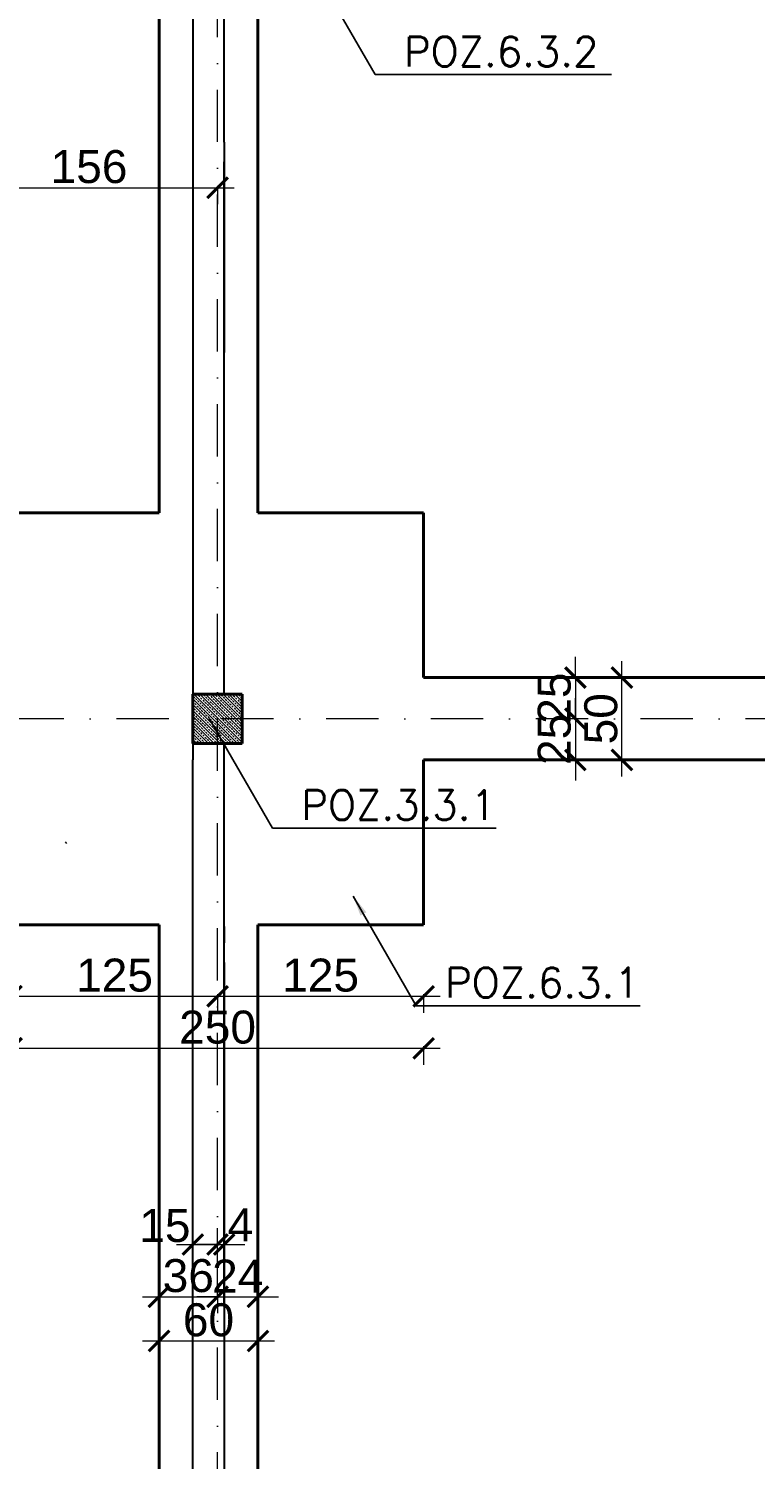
# Model space of a CAD drawing. Extents: x -19 to 9300416, y -12 to 10688993.
# Tile 62 of 106: x 4607823 to 4608264, y 5315769 to 5316637. Entities that reach past the tile are written whole.
import ezdxf

# ---------------------------------------------------------------- set-up
doc = ezdxf.new("R2010")
doc.units = 0
doc.header["$MEASUREMENT"] = 0
doc.linetypes.add('DASHDOT', pattern=[25.4, 12.7, -6.35, 0, -6.35])
for name, color, linetype, lineweight in [('k', 7, 'Continuous', 13), ('K-OPISY', 252, 'Continuous', 15), ('K-SCIANY CIENKI', 163, 'Continuous', 30), ('K-SCIANY GRUBY', 195, 'Continuous', 40), ('K-WIDOK', 45, 'Continuous', 20), ('K-WYMIARY', 7, 'Continuous', 15), ('Osie', 175, 'DASHDOT', 9)]:
    doc.layers.add(name, color=color, linetype=linetype, lineweight=lineweight)
doc.styles.add('Arial Narrow 20', font='arial.ttf', dxfattribs={"height": 20})
doc.styles.add('Simplex', font='simplex.shx')
doc.dimstyles.new('1do100 ok', dxfattribs={"dimscale": 0.5, "dimtxt": 12, "dimasz": 25, "dimexe": 20, "dimexo": 0, "dimgap": 5, "dimtad": 1, "dimdec": 0, "dimzin": 9, "dimtxsty": 'Arial Narrow 20', "dimblk": 'ARCHTICK', "dimcen": 3, "dimdle": 20, "dimclrd": 256, "dimclre": 256, "dimclrt": 256, "dimadec": 0, "dimazin": 2, "dimtfac": 1, "dimtdec": 0, "dimtix": 1, "dimtmove": 2, "dimatfit": 3, "dimldrblk": 'NONE', "dimfxl": 0, "dimtvp": 1, "dimtolj": 1, "dimtzin": 0, "dimlwd": 5, "dimlwe": 5, "dimarcsym": 0})
doc.dimstyles.new('1do50', dxfattribs={"dimscale": 5, "dimtxt": 2.5, "dimasz": 2.5, "dimexe": 2.5, "dimexo": 0.5, "dimgap": 1, "dimtad": 1, "dimdec": 1, "dimrnd": 0.5, "dimzin": 12, "dimdsep": 46, "dimtxsty": 'Simplex', "dimblk": 'OBLIQUE', "dimcen": 0.5, "dimdle": 2.5, "dimclrd": 256, "dimclre": 256, "dimclrt": 256, "dimadec": 1, "dimazin": 3, "dimtfac": 1, "dimtdec": 1, "dimtix": 1, "dimtmove": 0, "dimatfit": 3, "dimfxl": 0, "dimtolj": 1, "dimtzin": 0, "dimarcsym": 0})

# ---------------------------------------------------------------- blocks, each defined once
blk = doc.blocks.new('_Oblique')
at = {"color": 0, "linetype": 'ByBlock', "lineweight": -2}
blk.add_line((-0.5, -0.5), (0.5, 0.5), dxfattribs=at)
blk = doc.blocks.new('G$C61CBF25F')
at = {"layer": 'Osie', "lineweight": 0, "ltscale": 2.5}
for p, q in [((855, 0), (855, 1880)), ((1525, 1240), (-5, 1240))]:
    blk.add_line(p, q, dxfattribs=at)
blk = doc.blocks.new('_ArchTick')
at = {"color": 0, "linetype": 'ByBlock', "const_width": 0.15}
blk.add_lwpolyline([(-0.5, -0.5), (0.5, 0.5)], dxfattribs=at)
blk = doc.blocks.new('*D816')
at = {"layer": 'Defpoints', "color": 0, "lineweight": 0, "ltscale": 40}
for p in [(4607812.35, 5316093.35), (4607937.35, 5316083.26), (4607937.35, 5316049.95)]:
    blk.add_point(p, dxfattribs=at)
at = {"layer": 'k', "lineweight": 5, "ltscale": 40}
for p, q in [((4607802.35, 5316049.95), (4607947.35, 5316049.95)), ((4607812.35, 5316051.2), (4607812.35, 5316039.95)), ((4607937.35, 5316051.2), (4607937.35, 5316039.95))]:
    blk.add_line(p, q, dxfattribs=at)
at = {"layer": 'k', "lineweight": 5, "ltscale": 40, "xscale": 12.5, "yscale": 12.5, "zscale": 12.5, "rotation": 180}
blk.add_blockref('_ArchTick', (4607812.35, 5316049.95), dxfattribs=at)
at = {"layer": 'k', "lineweight": 5, "ltscale": 40, "xscale": 12.5, "yscale": 12.5, "zscale": 12.5}
blk.add_blockref('_ArchTick', (4607937.35, 5316049.95), dxfattribs=at)
at = {"layer": 'k', "lineweight": 0, "ltscale": 40, "insert": (4607874.85, 5316062.66), "char_height": 20, "attachment_point": 5, "style": 'Arial Narrow 20'}
blk.add_mtext('\\A1;125', dxfattribs=at)
blk = doc.blocks.new('_None')
blk = doc.blocks.new('*D817')
at = {"layer": 'Defpoints', "color": 0, "lineweight": 0, "ltscale": 40}
for p in [(4608062.35, 5316093.35), (4607937.35, 5316083.26), (4608062.35, 5316049.95)]:
    blk.add_point(p, dxfattribs=at)
at = {"layer": 'k', "lineweight": 5, "ltscale": 40}
for p, q in [((4607927.35, 5316049.95), (4608072.35, 5316049.95)), ((4607937.35, 5316051.2), (4607937.35, 5316039.95)), ((4608062.35, 5316051.2), (4608062.35, 5316039.95))]:
    blk.add_line(p, q, dxfattribs=at)
at = {"layer": 'k', "lineweight": 5, "ltscale": 40, "xscale": 12.5, "yscale": 12.5, "zscale": 12.5, "rotation": 180}
blk.add_blockref('_ArchTick', (4607937.35, 5316049.95), dxfattribs=at)
at = {"layer": 'k', "lineweight": 5, "ltscale": 40, "xscale": 12.5, "yscale": 12.5, "zscale": 12.5}
blk.add_blockref('_ArchTick', (4608062.35, 5316049.95), dxfattribs=at)
at = {"layer": 'k', "lineweight": 0, "ltscale": 40, "insert": (4607999.85, 5316062.66), "char_height": 20, "attachment_point": 5, "style": 'Arial Narrow 20'}
blk.add_mtext('\\A1;125', dxfattribs=at)
blk = doc.blocks.new('*D818')
at = {"layer": 'Defpoints', "color": 0, "lineweight": 0, "ltscale": 40}
for p in [(4607812.35, 5316093.35), (4608062.35, 5316093.35), (4608062.35, 5316018.39)]:
    blk.add_point(p, dxfattribs=at)
at = {"layer": 'k', "lineweight": 5, "ltscale": 40}
for p, q in [((4607802.35, 5316018.39), (4608072.35, 5316018.39)), ((4607812.35, 5316019.64), (4607812.35, 5316008.39)), ((4608062.35, 5316019.64), (4608062.35, 5316008.39))]:
    blk.add_line(p, q, dxfattribs=at)
at = {"layer": 'k', "lineweight": 5, "ltscale": 40, "xscale": 12.5, "yscale": 12.5, "zscale": 12.5, "rotation": 180}
blk.add_blockref('_ArchTick', (4607812.35, 5316018.39), dxfattribs=at)
at = {"layer": 'k', "lineweight": 5, "ltscale": 40, "xscale": 12.5, "yscale": 12.5, "zscale": 12.5}
blk.add_blockref('_ArchTick', (4608062.35, 5316018.39), dxfattribs=at)
at = {"layer": 'k', "lineweight": 0, "ltscale": 40, "insert": (4607937.35, 5316031.1), "char_height": 20, "attachment_point": 5, "style": 'Arial Narrow 20'}
blk.add_mtext('\\A1;250', dxfattribs=at)
blk = doc.blocks.new('*D845')
at = {"layer": 'Defpoints', "color": 0, "lineweight": 0, "ltscale": 40}
for p in [(4607781.35, 5316587.35), (4607937.35, 5316569.27), (4607937.35, 5316540.59)]:
    blk.add_point(p, dxfattribs=at)
at = {"layer": 'k', "lineweight": 5, "ltscale": 40}
for p, q in [((4607771.35, 5316540.59), (4607947.35, 5316540.59)), ((4607781.35, 5316541.84), (4607781.35, 5316530.59)), ((4607937.35, 5316541.84), (4607937.35, 5316530.59))]:
    blk.add_line(p, q, dxfattribs=at)
at = {"layer": 'k', "lineweight": 5, "ltscale": 40, "xscale": 12.5, "yscale": 12.5, "zscale": 12.5, "rotation": 180}
blk.add_blockref('_ArchTick', (4607781.35, 5316540.59), dxfattribs=at)
at = {"layer": 'k', "lineweight": 5, "ltscale": 40, "xscale": 12.5, "yscale": 12.5, "zscale": 12.5}
blk.add_blockref('_ArchTick', (4607937.35, 5316540.59), dxfattribs=at)
at = {"layer": 'k', "lineweight": 0, "ltscale": 40, "insert": (4607859.35, 5316553.3), "char_height": 20, "attachment_point": 5, "style": 'Arial Narrow 20'}
blk.add_mtext('\\A1;156', dxfattribs=at)
blk = doc.blocks.new('*D857')
at = {"layer": 'Defpoints', "color": 0, "lineweight": 0, "ltscale": 40}
for p in [(4607162.35, 5317116.76), (4608522.35, 5316773.35), (4607162.35, 5316233.35)]:
    blk.add_point(p, dxfattribs=at)
at = {"layer": 'k', "lineweight": 5, "ltscale": 40}
for p, q in [((4607162.35, 5317115.51), (4607162.35, 5317126.76)), ((4608522.35, 5317115.51), (4608522.35, 5317126.76)), ((4608532.35, 5317116.76), (4607152.35, 5317116.76))]:
    blk.add_line(p, q, dxfattribs=at)
at = {"layer": 'k', "lineweight": 5, "ltscale": 40, "xscale": 12.5, "yscale": 12.5, "zscale": 12.5, "rotation": 180}
blk.add_blockref('_ArchTick', (4607162.35, 5317116.76), dxfattribs=at)
at = {"layer": 'k', "lineweight": 5, "ltscale": 40, "xscale": 12.5, "yscale": 12.5, "zscale": 12.5}
blk.add_blockref('_ArchTick', (4608522.35, 5317116.76), dxfattribs=at)
at = {"layer": 'k', "lineweight": 0, "ltscale": 40, "insert": (4607842.35, 5317129.48), "char_height": 20, "attachment_point": 5, "style": 'Arial Narrow 20'}
blk.add_mtext('\\A1;1360', dxfattribs=at)
blk = doc.blocks.new('*D885')
at = {"layer": 'Defpoints', "color": 0, "lineweight": 0, "ltscale": 40}
for p in [(4608192.53, 5316243.35), (4608154.43, 5316218.35), (4608172.83, 5316218.35)]:
    blk.add_point(p, dxfattribs=at)
at = {"layer": 'k', "lineweight": 5, "ltscale": 40}
for p, q in [((4608154.43, 5316243.35), (4608154.43, 5316255.85)), ((4608155.68, 5316243.35), (4608144.43, 5316243.35)), ((4608154.43, 5316243.35), (4608154.43, 5316218.35)), ((4608155.68, 5316218.35), (4608144.43, 5316218.35)), ((4608154.43, 5316218.35), (4608154.43, 5316205.85))]:
    blk.add_line(p, q, dxfattribs=at)
at = {"layer": 'k', "lineweight": 5, "ltscale": 40, "xscale": 12.5, "yscale": 12.5, "zscale": 12.5}
for p, rotation in [((4608154.43, 5316243.35), 270), ((4608154.43, 5316218.35), 90)]:
    blk.add_blockref('_ArchTick', p, dxfattribs=dict(at, rotation=rotation))
at = {"layer": 'k', "lineweight": 0, "ltscale": 40, "insert": (4608141.71, 5316230.85), "char_height": 20, "attachment_point": 5, "rotation": 90, "style": 'Arial Narrow 20'}
blk.add_mtext('\\A1;25', dxfattribs=at)
blk = doc.blocks.new('*D886')
at = {"layer": 'Defpoints', "color": 0, "lineweight": 0, "ltscale": 40}
for p in [(4608172.83, 5316218.35), (4608122.89, 5316193.35), (4608154.43, 5316193.35)]:
    blk.add_point(p, dxfattribs=at)
at = {"layer": 'k', "lineweight": 5, "ltscale": 40}
for p, q in [((4608154.43, 5316218.35), (4608154.43, 5316230.85)), ((4608155.68, 5316218.35), (4608144.43, 5316218.35)), ((4608154.43, 5316218.35), (4608154.43, 5316193.35)), ((4608153.18, 5316193.35), (4608164.43, 5316193.35)), ((4608154.43, 5316193.35), (4608154.43, 5316180.85))]:
    blk.add_line(p, q, dxfattribs=at)
at = {"layer": 'k', "lineweight": 5, "ltscale": 40, "xscale": 12.5, "yscale": 12.5, "zscale": 12.5}
for p, rotation in [((4608154.43, 5316218.35), 270), ((4608154.43, 5316193.35), 90)]:
    blk.add_blockref('_ArchTick', p, dxfattribs=dict(at, rotation=rotation))
at = {"layer": 'k', "lineweight": 0, "ltscale": 40, "insert": (4608141.71, 5316205.85), "char_height": 20, "attachment_point": 5, "rotation": 90, "style": 'Arial Narrow 20'}
blk.add_mtext('\\A1;25', dxfattribs=at)
blk = doc.blocks.new('*D887')
at = {"layer": 'Defpoints', "color": 0, "lineweight": 0, "ltscale": 40}
for p in [(4608182.66, 5316243.35), (4608182.66, 5316243.35), (4608174.78, 5316193.35)]:
    blk.add_point(p, dxfattribs=at)
at = {"layer": 'k', "lineweight": 5, "ltscale": 40}
for p, q in [((4608182.66, 5316183.35), (4608182.66, 5316253.35)), ((4608182.66, 5316243.35), (4608172.66, 5316243.35)), ((4608181.41, 5316193.35), (4608192.66, 5316193.35))]:
    blk.add_line(p, q, dxfattribs=at)
at = {"layer": 'k', "lineweight": 5, "ltscale": 40, "xscale": 12.5, "yscale": 12.5, "zscale": 12.5}
for p, rotation in [((4608182.66, 5316243.35), 90), ((4608182.66, 5316193.35), 270)]:
    blk.add_blockref('_ArchTick', p, dxfattribs=dict(at, rotation=rotation))
at = {"layer": 'k', "lineweight": 0, "ltscale": 40, "insert": (4608169.95, 5316218.35), "char_height": 20, "attachment_point": 5, "rotation": 90, "style": 'Arial Narrow 20'}
blk.add_mtext('\\A1;50', dxfattribs=at)
blk = doc.blocks.new('*D897')
at = {"layer": 'Defpoints', "color": 0, "lineweight": 0, "ltscale": 40}
for p in [(4607901.83, 5315904.47), (4607937.35, 5315893.04), (4607937.35, 5315867.6)]:
    blk.add_point(p, dxfattribs=at)
at = {"layer": 'k', "lineweight": 5, "ltscale": 40}
for p, q in [((4607891.83, 5315867.6), (4607947.35, 5315867.6)), ((4607901.83, 5315868.85), (4607901.83, 5315857.6)), ((4607937.35, 5315868.85), (4607937.35, 5315857.6))]:
    blk.add_line(p, q, dxfattribs=at)
at = {"layer": 'k', "lineweight": 5, "ltscale": 40, "xscale": 12.5, "yscale": 12.5, "zscale": 12.5, "rotation": 180}
blk.add_blockref('_ArchTick', (4607901.83, 5315867.6), dxfattribs=at)
at = {"layer": 'k', "lineweight": 5, "ltscale": 40, "xscale": 12.5, "yscale": 12.5, "zscale": 12.5}
blk.add_blockref('_ArchTick', (4607937.35, 5315867.6), dxfattribs=at)
at = {"layer": 'k', "lineweight": 0, "ltscale": 40, "insert": (4607919.59, 5315880.32), "char_height": 20, "attachment_point": 5, "style": 'Arial Narrow 20'}
blk.add_mtext('\\A1;36', dxfattribs=at)
blk = doc.blocks.new('*D898')
at = {"layer": 'Defpoints', "color": 0, "lineweight": 0, "ltscale": 40}
for p in [(4607961.83, 5315918.19), (4607937.35, 5315893.04), (4607961.83, 5315867.6)]:
    blk.add_point(p, dxfattribs=at)
at = {"layer": 'k', "lineweight": 5, "ltscale": 40}
for p, q in [((4607937.35, 5315867.6), (4607924.85, 5315867.6)), ((4607937.35, 5315868.85), (4607937.35, 5315857.6)), ((4607937.35, 5315867.6), (4607961.83, 5315867.6)), ((4607961.83, 5315868.85), (4607961.83, 5315857.6)), ((4607961.83, 5315867.6), (4607974.33, 5315867.6))]:
    blk.add_line(p, q, dxfattribs=at)
at = {"layer": 'k', "lineweight": 5, "ltscale": 40, "xscale": 12.5, "yscale": 12.5, "zscale": 12.5}
blk.add_blockref('_ArchTick', (4607937.35, 5315867.6), dxfattribs=at)
at = {"layer": 'k', "lineweight": 5, "ltscale": 40, "xscale": 12.5, "yscale": 12.5, "zscale": 12.5, "rotation": 180}
blk.add_blockref('_ArchTick', (4607961.83, 5315867.6), dxfattribs=at)
at = {"layer": 'k', "lineweight": 0, "ltscale": 40, "insert": (4607949.59, 5315880.15), "char_height": 20, "attachment_point": 5, "style": 'Arial Narrow 20'}
blk.add_mtext('\\A1;24', dxfattribs=at)
blk = doc.blocks.new('*D899')
at = {"layer": 'Defpoints', "color": 0, "lineweight": 0, "ltscale": 40}
for p in [(4607922.35, 5315918.19), (4607937.35, 5315899.29), (4607937.35, 5315898.92)]:
    blk.add_point(p, dxfattribs=at)
at = {"layer": 'k', "lineweight": 5, "ltscale": 40}
for p, q in [((4607937.35, 5315898.92), (4607937.35, 5315909.29)), ((4607912.35, 5315899.29), (4607947.35, 5315899.29)), ((4607922.35, 5315900.54), (4607922.35, 5315889.29))]:
    blk.add_line(p, q, dxfattribs=at)
at = {"layer": 'k', "lineweight": 5, "ltscale": 40, "xscale": 12.5, "yscale": 12.5, "zscale": 12.5, "rotation": 180}
blk.add_blockref('_ArchTick', (4607922.35, 5315899.29), dxfattribs=at)
at = {"layer": 'k', "lineweight": 5, "ltscale": 40, "xscale": 12.5, "yscale": 12.5, "zscale": 12.5}
blk.add_blockref('_ArchTick', (4607937.35, 5315899.29), dxfattribs=at)
at = {"layer": 'k', "lineweight": 0, "ltscale": 40, "insert": (4607905.39, 5315910.69), "char_height": 20, "attachment_point": 5, "style": 'Arial Narrow 20'}
blk.add_mtext('\\A1;15', dxfattribs=at)
blk = doc.blocks.new('*D900')
at = {"layer": 'Defpoints', "color": 0, "lineweight": 0, "ltscale": 40}
for p in [(4607941.35, 5315910.59), (4607937.35, 5315898.92), (4607941.35, 5315899.29)]:
    blk.add_point(p, dxfattribs=at)
at = {"layer": 'k', "lineweight": 5, "ltscale": 40}
for p, q in [((4607937.35, 5315898.92), (4607937.35, 5315909.29)), ((4607937.35, 5315899.29), (4607924.85, 5315899.29)), ((4607937.35, 5315899.29), (4607941.35, 5315899.29)), ((4607941.35, 5315900.54), (4607941.35, 5315889.29)), ((4607941.35, 5315899.29), (4607953.85, 5315899.29))]:
    blk.add_line(p, q, dxfattribs=at)
at = {"layer": 'k', "lineweight": 5, "ltscale": 40, "xscale": 12.5, "yscale": 12.5, "zscale": 12.5}
blk.add_blockref('_ArchTick', (4607937.35, 5315899.29), dxfattribs=at)
at = {"layer": 'k', "lineweight": 5, "ltscale": 40, "xscale": 12.5, "yscale": 12.5, "zscale": 12.5, "rotation": 180}
blk.add_blockref('_ArchTick', (4607941.35, 5315899.29), dxfattribs=at)
at = {"layer": 'k', "lineweight": 0, "ltscale": 40, "insert": (4607951.21, 5315911.25), "char_height": 20, "attachment_point": 5, "style": 'Arial Narrow 20'}
blk.add_mtext('\\A1;4', dxfattribs=at)
blk = doc.blocks.new('*D901')
at = {"layer": 'Defpoints', "color": 0, "lineweight": 0, "ltscale": 40}
for p in [(4607901.83, 5315843.46), (4607961.83, 5315846.85), (4607961.83, 5315840.79)]:
    blk.add_point(p, dxfattribs=at)
at = {"layer": 'k', "lineweight": 5, "ltscale": 40}
for p, q in [((4607901.83, 5315842.04), (4607901.83, 5315830.79)), ((4607961.83, 5315842.04), (4607961.83, 5315830.79)), ((4607891.83, 5315840.79), (4607971.83, 5315840.79))]:
    blk.add_line(p, q, dxfattribs=at)
at = {"layer": 'k', "lineweight": 5, "ltscale": 40, "xscale": 12.5, "yscale": 12.5, "zscale": 12.5, "rotation": 180}
blk.add_blockref('_ArchTick', (4607901.83, 5315840.79), dxfattribs=at)
at = {"layer": 'k', "lineweight": 5, "ltscale": 40, "xscale": 12.5, "yscale": 12.5, "zscale": 12.5}
blk.add_blockref('_ArchTick', (4607961.83, 5315840.79), dxfattribs=at)
at = {"layer": 'k', "lineweight": 0, "ltscale": 40, "insert": (4607931.83, 5315853.5), "char_height": 20, "attachment_point": 5, "style": 'Arial Narrow 20'}
blk.add_mtext('\\A1;60', dxfattribs=at)

msp = doc.modelspace()

# ---------------------------------------------------------------- linework, layer by layer
at = {"layer": 'K-SCIANY CIENKI'}
for p, q in [((4607922.35, 5316743.35), (4607922.35, 5316577.72)), ((4607941.35, 5316577.72), (4607941.35, 5316743.35)), ((4607922.35, 5316577.72), (4607922.35, 5316440.51)), ((4607941.35, 5316568.22), (4607941.35, 5316577.72)), ((4607941.35, 5316568.22), (4607941.28, 5316440.51)), ((4607941.35, 5316440.51), (4607941.35, 5316556.22)), ((4607922.35, 5316440.51), (4607922.35, 5316233.35)), ((4607941.35, 5316233.35), (4607941.28, 5316440.51)), ((4607922.35, 5316233.35), (4607941.35, 5316233.35)), ((4607941.35, 5316203.35), (4607922.35, 5316203.35)), ((4607922.35, 5316203.35), (4607922.35, 5316193.35)), ((4607941.35, 5316193.35), (4607941.35, 5316203.35)), ((4607922.35, 5315633.35), (4607922.35, 5316193.35)), ((4607941.35, 5315861.74), (4607941.35, 5316193.35)), ((4607941.35, 5316092.35), (4607941.35, 5316082.35)), ((4607941.35, 5316070.35), (4607941.35, 5315685.35)), ((4607941.35, 5315849.74), (4607941.35, 5315776.35))]:
    msp.add_line(p, q, dxfattribs=at)
at = {"layer": 'K-SCIANY GRUBY'}
for p, q in [((4607901.83, 5316343.35), (4607901.83, 5316658.35)), ((4607961.83, 5316343.35), (4607961.83, 5316658.35)), ((4607812.35, 5316343.35), (4607901.83, 5316343.35)), ((4607961.83, 5316343.35), (4608062.35, 5316343.35)), ((4608062.35, 5316243.35), (4608062.35, 5316343.35)), ((4608062.35, 5316243.35), (4608407.35, 5316243.35)), ((4607952.35, 5316233.35), (4607922.35, 5316233.35)), ((4607922.35, 5316233.35), (4607922.35, 5316203.35)), ((4607952.35, 5316203.35), (4607952.35, 5316233.35)), ((4607922.35, 5316203.35), (4607952.35, 5316203.35)), ((4608062.35, 5316193.35), (4608407.35, 5316193.35)), ((4608062.35, 5316093.35), (4608062.35, 5316193.35)), ((4607901.83, 5316093.35), (4607812.35, 5316093.35)), ((4607901.83, 5315743.03), (4607901.83, 5316093.35)), ((4607961.83, 5315743.03), (4607961.83, 5316093.35)), ((4608062.35, 5316093.35), (4607961.83, 5316093.35))]:
    msp.add_line(p, q, dxfattribs=at)
at = {"layer": 'K-WIDOK', "linetype": 'Continuous', "lineweight": 0}
for p, q in [((4607922.59, 5316232.01), (4607923.47, 5316231.13)), ((4607923.02, 5316233.35), (4607952.35, 5316204.02)), ((4607924.79, 5316233.35), (4607925.24, 5316232.9)), ((4607925.68, 5316232.46), (4607926.57, 5316231.57)), ((4607926.55, 5316233.35), (4607952.35, 5316207.55)), ((4607928.32, 5316233.35), (4607928.33, 5316233.34)), ((4607928.77, 5316232.9), (4607929.66, 5316232.01)), ((4607930.09, 5316233.35), (4607952.35, 5316211.09)), ((4607931.87, 5316233.34), (4607932.75, 5316232.46)), ((4607933.19, 5316232.01), (4607934.08, 5316231.13)), ((4607933.62, 5316233.35), (4607952.35, 5316214.62)), ((4607935.39, 5316233.35), (4607935.85, 5316232.9)), ((4607936.29, 5316232.46), (4607937.17, 5316231.57)), ((4607937.16, 5316233.35), (4607952.35, 5316218.16)), ((4607938.93, 5316233.35), (4607938.94, 5316233.34)), ((4607939.38, 5316232.9), (4607940.27, 5316232.01)), ((4607940.7, 5316233.35), (4607952.35, 5316221.69)), ((4607942.47, 5316233.34), (4607943.36, 5316232.46)), ((4607943.8, 5316232.01), (4607944.68, 5316231.13)), ((4607944.23, 5316233.35), (4607952.35, 5316225.23)), ((4607946, 5316233.35), (4607946.45, 5316232.9)), ((4607946.89, 5316232.46), (4607947.78, 5316231.57)), ((4607947.77, 5316233.35), (4607952.35, 5316228.76)), ((4607949.53, 5316233.35), (4607949.55, 5316233.34)), ((4607949.99, 5316232.9), (4607950.87, 5316232.01)), ((4607951.3, 5316233.35), (4607952.35, 5316232.3)), ((4607922.35, 5316230.48), (4607949.48, 5316203.35)), ((4607922.35, 5316228.71), (4607923.03, 5316228.04)), ((4607922.35, 5316226.94), (4607945.95, 5316203.35)), ((4607922.35, 5316225.18), (4607922.59, 5316224.94)), ((4607922.35, 5316223.41), (4607942.41, 5316203.35)), ((4607923.03, 5316224.5), (4607923.91, 5316223.62)), ((4607923.47, 5316227.59), (4607924.36, 5316226.71)), ((4607923.91, 5316230.69), (4607924.8, 5316229.8)), ((4607924.8, 5316226.27), (4607925.68, 5316225.38)), ((4607925.24, 5316229.36), (4607926.12, 5316228.48)), ((4607926.12, 5316224.94), (4607927.01, 5316224.06)), ((4607926.57, 5316228.04), (4607927.45, 5316227.15)), ((4607927.01, 5316231.13), (4607927.89, 5316230.25)), ((4607927.45, 5316223.62), (4607928.33, 5316222.73)), ((4607927.89, 5316226.71), (4607928.77, 5316225.83)), ((4607928.33, 5316229.8), (4607929.22, 5316228.92)), ((4607929.22, 5316225.38), (4607930.1, 5316224.5)), ((4607929.66, 5316228.48), (4607930.54, 5316227.59)), ((4607930.1, 5316231.57), (4607930.98, 5316230.69)), ((4607930.54, 5316224.06), (4607931.43, 5316223.17)), ((4607930.98, 5316227.15), (4607931.87, 5316226.27)), ((4607931.43, 5316230.25), (4607932.31, 5316229.36)), ((4607932.31, 5316225.83), (4607933.19, 5316224.94)), ((4607932.75, 5316228.92), (4607933.64, 5316228.04)), ((4607933.64, 5316224.5), (4607934.52, 5316223.62)), ((4607934.08, 5316227.59), (4607934.96, 5316226.71)), ((4607934.52, 5316230.69), (4607935.4, 5316229.8)), ((4607935.4, 5316226.27), (4607936.29, 5316225.38)), ((4607935.85, 5316229.36), (4607936.73, 5316228.48)), ((4607936.73, 5316224.94), (4607937.61, 5316224.06)), ((4607937.17, 5316228.04), (4607938.06, 5316227.15)), ((4607937.61, 5316231.13), (4607938.5, 5316230.25)), ((4607938.06, 5316223.62), (4607938.94, 5316222.73)), ((4607938.5, 5316226.71), (4607939.38, 5316225.83)), ((4607938.94, 5316229.8), (4607939.82, 5316228.92)), ((4607939.82, 5316225.38), (4607940.71, 5316224.5)), ((4607940.27, 5316228.48), (4607941.15, 5316227.59)), ((4607940.71, 5316231.57), (4607941.59, 5316230.69)), ((4607941.15, 5316224.06), (4607942.03, 5316223.17)), ((4607941.59, 5316227.15), (4607942.47, 5316226.27)), ((4607942.03, 5316230.25), (4607942.92, 5316229.36)), ((4607942.92, 5316225.83), (4607943.8, 5316224.94)), ((4607943.36, 5316228.92), (4607944.24, 5316228.04)), ((4607944.24, 5316224.5), (4607945.13, 5316223.62)), ((4607944.68, 5316227.59), (4607945.57, 5316226.71)), ((4607945.13, 5316230.69), (4607946.01, 5316229.8)), ((4607946.01, 5316226.27), (4607946.89, 5316225.38)), ((4607946.45, 5316229.36), (4607947.34, 5316228.48)), ((4607947.34, 5316224.94), (4607948.22, 5316224.06)), ((4607947.78, 5316228.04), (4607948.66, 5316227.15)), ((4607948.22, 5316231.13), (4607949.1, 5316230.25)), ((4607948.66, 5316223.62), (4607949.55, 5316222.73)), ((4607949.1, 5316226.71), (4607949.99, 5316225.83)), ((4607949.55, 5316229.8), (4607950.43, 5316228.92)), ((4607950.43, 5316225.38), (4607951.31, 5316224.5)), ((4607950.87, 5316228.48), (4607951.76, 5316227.59)), ((4607951.31, 5316231.57), (4607952.2, 5316230.69)), ((4607951.76, 5316224.06), (4607952.35, 5316223.46)), ((4607952.2, 5316227.15), (4607952.35, 5316227)), ((4607922.35, 5316219.87), (4607938.88, 5316203.35)), ((4607922.35, 5316218.11), (4607923.03, 5316217.43)), ((4607922.35, 5316216.34), (4607935.34, 5316203.35)), ((4607922.35, 5316214.57), (4607922.59, 5316214.34)), ((4607922.59, 5316221.41), (4607923.47, 5316220.52)), ((4607923.47, 5316216.99), (4607924.36, 5316216.1)), ((4607923.91, 5316220.08), (4607924.8, 5316219.2)), ((4607924.36, 5316223.17), (4607925.24, 5316222.29)), ((4607924.8, 5316215.66), (4607925.68, 5316214.78)), ((4607925.24, 5316218.75), (4607926.12, 5316217.87)), ((4607925.68, 5316221.85), (4607926.57, 5316220.96)), ((4607926.57, 5316217.43), (4607927.45, 5316216.55)), ((4607927.01, 5316220.52), (4607927.89, 5316219.64)), ((4607927.89, 5316216.1), (4607928.77, 5316215.22)), ((4607928.33, 5316219.2), (4607929.22, 5316218.31)), ((4607928.77, 5316222.29), (4607929.66, 5316221.41)), ((4607929.22, 5316214.78), (4607930.1, 5316213.89)), ((4607929.66, 5316217.87), (4607930.54, 5316216.99)), ((4607930.1, 5316220.96), (4607930.98, 5316220.08)), ((4607930.98, 5316216.55), (4607931.87, 5316215.66)), ((4607931.43, 5316219.64), (4607932.31, 5316218.75)), ((4607931.87, 5316222.73), (4607932.75, 5316221.85)), ((4607932.31, 5316215.22), (4607933.19, 5316214.34)), ((4607932.75, 5316218.31), (4607933.64, 5316217.43)), ((4607933.19, 5316221.41), (4607934.08, 5316220.52)), ((4607934.08, 5316216.99), (4607934.96, 5316216.1)), ((4607934.52, 5316220.08), (4607935.4, 5316219.2)), ((4607934.96, 5316223.17), (4607935.85, 5316222.29)), ((4607935.4, 5316215.66), (4607936.29, 5316214.78)), ((4607935.85, 5316218.75), (4607936.73, 5316217.87)), ((4607936.29, 5316221.85), (4607937.17, 5316220.96)), ((4607937.17, 5316217.43), (4607938.06, 5316216.55)), ((4607937.61, 5316220.52), (4607938.5, 5316219.64)), ((4607938.5, 5316216.1), (4607939.38, 5316215.22)), ((4607938.94, 5316219.2), (4607939.82, 5316218.31)), ((4607939.38, 5316222.29), (4607940.27, 5316221.41)), ((4607939.82, 5316214.78), (4607940.71, 5316213.89)), ((4607940.27, 5316217.87), (4607941.15, 5316216.99)), ((4607940.71, 5316220.96), (4607941.59, 5316220.08)), ((4607941.59, 5316216.55), (4607942.47, 5316215.66)), ((4607942.03, 5316219.64), (4607942.92, 5316218.75)), ((4607942.47, 5316222.73), (4607943.36, 5316221.85)), ((4607942.92, 5316215.22), (4607943.8, 5316214.34)), ((4607943.36, 5316218.31), (4607944.24, 5316217.43)), ((4607943.8, 5316221.41), (4607944.68, 5316220.52)), ((4607944.68, 5316216.99), (4607945.57, 5316216.1)), ((4607945.13, 5316220.08), (4607946.01, 5316219.2)), ((4607945.57, 5316223.17), (4607946.45, 5316222.29)), ((4607946.01, 5316215.66), (4607946.89, 5316214.78)), ((4607946.45, 5316218.75), (4607947.34, 5316217.87)), ((4607946.89, 5316221.85), (4607947.78, 5316220.96)), ((4607947.78, 5316217.43), (4607948.66, 5316216.55)), ((4607948.22, 5316220.52), (4607949.1, 5316219.64)), ((4607949.1, 5316216.1), (4607949.99, 5316215.22)), ((4607949.55, 5316219.2), (4607950.43, 5316218.31)), ((4607949.99, 5316222.29), (4607950.87, 5316221.41)), ((4607950.43, 5316214.78), (4607951.31, 5316213.89)), ((4607950.87, 5316217.87), (4607951.76, 5316216.99)), ((4607951.31, 5316220.96), (4607952.2, 5316220.08)), ((4607952.2, 5316216.55), (4607952.35, 5316216.39)), ((4607922.35, 5316212.8), (4607931.8, 5316203.35)), ((4607922.35, 5316209.27), (4607928.27, 5316203.35)), ((4607922.35, 5316207.5), (4607923.03, 5316206.82)), ((4607922.59, 5316210.8), (4607923.47, 5316209.92)), ((4607923.03, 5316213.89), (4607923.91, 5316213.01)), ((4607923.47, 5316206.38), (4607924.36, 5316205.5)), ((4607923.91, 5316209.47), (4607924.8, 5316208.59)), ((4607924.36, 5316212.57), (4607925.24, 5316211.68)), ((4607925.24, 5316208.15), (4607926.12, 5316207.26)), ((4607925.68, 5316211.24), (4607926.57, 5316210.36)), ((4607926.12, 5316214.34), (4607927.01, 5316213.45)), ((4607926.57, 5316206.82), (4607927.45, 5316205.94)), ((4607927.01, 5316209.92), (4607927.89, 5316209.03)), ((4607927.45, 5316213.01), (4607928.33, 5316212.13)), ((4607928.33, 5316208.59), (4607929.22, 5316207.71)), ((4607928.77, 5316211.68), (4607929.66, 5316210.8)), ((4607929.66, 5316207.26), (4607930.54, 5316206.38)), ((4607930.1, 5316210.36), (4607930.98, 5316209.47)), ((4607930.54, 5316213.45), (4607931.43, 5316212.57)), ((4607930.98, 5316205.94), (4607931.87, 5316205.05)), ((4607931.43, 5316209.03), (4607932.31, 5316208.15)), ((4607931.87, 5316212.13), (4607932.75, 5316211.24)), ((4607932.75, 5316207.71), (4607933.64, 5316206.82)), ((4607933.19, 5316210.8), (4607934.08, 5316209.92)), ((4607933.64, 5316213.89), (4607934.52, 5316213.01)), ((4607934.08, 5316206.38), (4607934.96, 5316205.5)), ((4607934.52, 5316209.47), (4607935.4, 5316208.59)), ((4607934.96, 5316212.57), (4607935.85, 5316211.68)), ((4607935.85, 5316208.15), (4607936.73, 5316207.26)), ((4607936.29, 5316211.24), (4607937.17, 5316210.36)), ((4607936.73, 5316214.34), (4607937.61, 5316213.45)), ((4607937.17, 5316206.82), (4607938.06, 5316205.94)), ((4607937.61, 5316209.92), (4607938.5, 5316209.03)), ((4607938.06, 5316213.01), (4607938.94, 5316212.13)), ((4607938.94, 5316208.59), (4607939.82, 5316207.71)), ((4607939.38, 5316211.68), (4607940.27, 5316210.8)), ((4607940.27, 5316207.26), (4607941.15, 5316206.38)), ((4607940.71, 5316210.36), (4607941.59, 5316209.47)), ((4607941.15, 5316213.45), (4607942.03, 5316212.57)), ((4607941.59, 5316205.94), (4607942.47, 5316205.05)), ((4607942.03, 5316209.03), (4607942.92, 5316208.15)), ((4607942.47, 5316212.13), (4607943.36, 5316211.24)), ((4607943.36, 5316207.71), (4607944.24, 5316206.82)), ((4607943.8, 5316210.8), (4607944.68, 5316209.92)), ((4607944.24, 5316213.89), (4607945.13, 5316213.01)), ((4607944.68, 5316206.38), (4607945.57, 5316205.5)), ((4607945.13, 5316209.47), (4607946.01, 5316208.59)), ((4607945.57, 5316212.57), (4607946.45, 5316211.68)), ((4607946.45, 5316208.15), (4607947.34, 5316207.26)), ((4607946.89, 5316211.24), (4607947.78, 5316210.36)), ((4607947.34, 5316214.34), (4607948.22, 5316213.45)), ((4607947.78, 5316206.82), (4607948.66, 5316205.94)), ((4607948.22, 5316209.92), (4607949.1, 5316209.03)), ((4607948.66, 5316213.01), (4607949.55, 5316212.13)), ((4607949.55, 5316208.59), (4607950.43, 5316207.71)), ((4607949.99, 5316211.68), (4607950.87, 5316210.8)), ((4607950.87, 5316207.26), (4607951.76, 5316206.38)), ((4607951.31, 5316210.36), (4607952.2, 5316209.47)), ((4607951.76, 5316213.45), (4607952.35, 5316212.85)), ((4607952.2, 5316205.94), (4607952.35, 5316205.78)), ((4607922.35, 5316205.73), (4607924.73, 5316203.35)), ((4607922.35, 5316203.96), (4607922.59, 5316203.73)), ((4607924.8, 5316205.05), (4607925.68, 5316204.17)), ((4607926.12, 5316203.73), (4607926.5, 5316203.35)), ((4607927.89, 5316205.5), (4607928.77, 5316204.61)), ((4607929.22, 5316204.17), (4607930.04, 5316203.35)), ((4607932.31, 5316204.61), (4607933.19, 5316203.73)), ((4607935.4, 5316205.05), (4607936.29, 5316204.17)), ((4607936.73, 5316203.73), (4607937.11, 5316203.35)), ((4607938.5, 5316205.5), (4607939.38, 5316204.61)), ((4607939.82, 5316204.17), (4607940.64, 5316203.35)), ((4607942.92, 5316204.61), (4607943.8, 5316203.73)), ((4607946.01, 5316205.05), (4607946.89, 5316204.17)), ((4607947.34, 5316203.73), (4607947.71, 5316203.35)), ((4607949.1, 5316205.5), (4607949.99, 5316204.61)), ((4607950.43, 5316204.17), (4607951.25, 5316203.35)), ((4607844.81, 5316143.62), (4607845.69, 5316142.74))]:
    msp.add_line(p, q, dxfattribs=at)
at = {"layer": 'K-WYMIARY', "lineweight": 15}
msp.add_line((4607941.34, 5316268.01), (4607941.34, 5316268.01), dxfattribs=at).dxf.unprotected_set("ltscale", 0)

# ---------------------------------------------------------------- block references
at = {"lineweight": 0, "ltscale": 40}
msp.add_blockref('G$C61CBF25F', (4607082.35, 5314978.35), dxfattribs=at)

# ---------------------------------------------------------------- texts
at = {"layer": 'K-OPISY', "char_height": 18, "attachment_point": 7, "style": 'Simplex'}
for s, insert in [('{\\C0;POZ.6.3.2}', (4608050.4, 5316614.24)), ('{\\C0;POZ.3.3.1}', (4607988.16, 5316157.01)), ('{\\C0;POZ.6.3.1}', (4608075.4, 5316049.24))]:
    msp.add_mtext(s, dxfattribs=dict(at, insert=insert))

# ---------------------------------------------------------------- dimensions: what is measured, and where the dimension line sits
at = {"layer": 'k', "lineweight": 0, "ltscale": 40}
for base, p1, p2, picture, middle in [((4607162.35, 5317116.76), (4608522.35, 5316773.35), (4607162.35, 5316233.35), '*D857', (4607842.35, 5317129.48)), ((4607937.35, 5316540.59), (4607781.35, 5316587.35), (4607937.35, 5316569.27), '*D845', (4607859.35, 5316553.3)), ((4607937.35, 5316049.95), (4607812.35, 5316093.35), (4607937.35, 5316083.26), '*D816', (4607874.85, 5316062.66)), ((4608062.35, 5316018.39), (4607812.35, 5316093.35), (4608062.35, 5316093.35), '*D818', (4607937.35, 5316031.1)), ((4608062.35, 5316049.95), (4607937.35, 5316083.26), (4608062.35, 5316093.35), '*D817', (4607999.85, 5316062.66)), ((4607961.83, 5315867.6), (4607937.35, 5315893.04), (4607961.83, 5315918.19), '*D898', (4607949.59, 5315880.15)), ((4607937.35, 5315867.6), (4607901.83, 5315904.47), (4607937.35, 5315893.04), '*D897', (4607919.59, 5315880.32)), ((4607961.83, 5315840.79), (4607901.83, 5315843.46), (4607961.83, 5315846.85), '*D901', (4607931.83, 5315853.5))]:
    dim = msp.add_linear_dim(base=base, p1=p1, p2=p2, dimstyle='1do100 ok', override={"dimfxl": 2.5}, dxfattribs=at)
    dim.commit()
    dim.dimension.update_dxf_attribs({"geometry": picture, "text_midpoint": middle})
for base, p1, p2, picture, middle in [((4608154.43, 5316218.35), (4608192.53, 5316243.35), (4608172.83, 5316218.35), '*D885', (4608141.71, 5316230.85)), ((4608182.66, 5316243.35), (4608174.78, 5316193.35), (4608182.66, 5316243.35), '*D887', (4608169.95, 5316218.35)), ((4608154.43, 5316193.35), (4608172.83, 5316218.35), (4608122.89, 5316193.35), '*D886', (4608141.71, 5316205.85))]:
    dim = msp.add_linear_dim(base=base, p1=p1, p2=p2, angle=90, dimstyle='1do100 ok', override={"dimfxl": 2.5}, dxfattribs=at)
    dim.commit()
    dim.dimension.update_dxf_attribs({"geometry": picture, "text_midpoint": middle})
for base, p1, p2, picture, middle in [((4607937.35, 5315899.29), (4607922.35, 5315918.19), (4607937.35, 5315898.92), '*D899', (4607905.39, 5315910.69)), ((4607941.35, 5315899.29), (4607937.35, 5315898.92), (4607941.35, 5315910.59), '*D900', (4607951.21, 5315911.25))]:
    dim = msp.add_linear_dim(base=base, p1=p1, p2=p2, dimstyle='1do100 ok', override={"dimfxl": 2.5}, dxfattribs=at)
    dim.commit()
    dim.dimension.update_dxf_attribs({"geometry": picture, "text_midpoint": middle, "dimtype": 160})

# ---------------------------------------------------------------- leaders
at = {"layer": 'K-OPISY', "annotation_type": 0, "has_hookline": 1, "hookline_direction": 0}
for points, text_width in [([(4607994.57, 5316675.75), (4608032.9, 5316609.24), (4608045.4, 5316609.24)], 126), ([(4607932.33, 5316218.52), (4607970.66, 5316152.01), (4607983.16, 5316152.01)], 118.29), ([(4608019.57, 5316110.75), (4608057.9, 5316044.24), (4608070.4, 5316044.24)], 118.29)]:
    msp.add_leader(points, dimstyle='1do50', override={"dimgap": 1, "dimtad": 1}, dxfattribs=dict(at, text_width=text_width))

doc.saveas('drawing.dxf')
